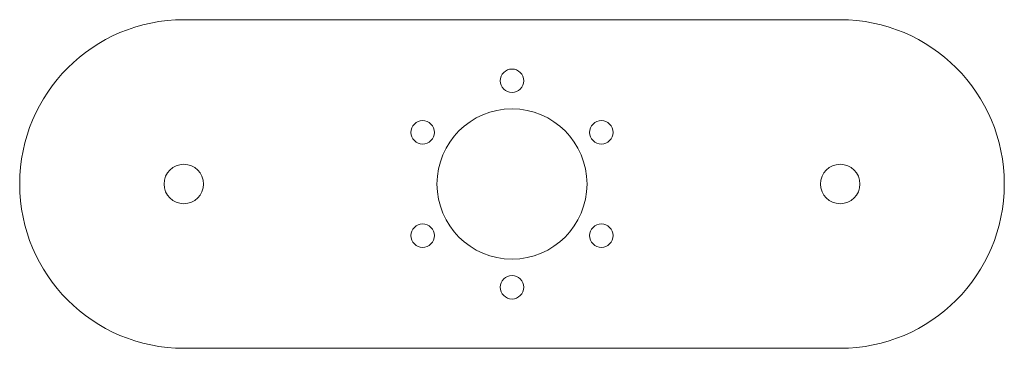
# Model space of a CAD drawing. Header units: millimetres. Extents: x -52 to 52, y -18 to 18.
import ezdxf

# ---------------------------------------------------------------- set-up
doc = ezdxf.new("R2010")
doc.units = ezdxf.units.MM

msp = doc.modelspace()

# ---------------------------------------------------------------- linework, layer by layer
at = {"color": 7, "linetype": 'Continuous', "lineweight": 15}
for p, q in [((35, 17.5), (-35, 17.5)), ((-35, -17.5), (35, -17.5))]:
    msp.add_line(p, q, dxfattribs=at)
for centre, radius in [((0, 11), 1.25), ((0, 0), 8), ((-9.53, 5.5), 1.25), ((9.53, 5.5), 1.25), ((35, 0), 2.1), ((-35, 0), 2.1), ((-9.53, -5.5), 1.25), ((9.53, -5.5), 1.25), ((0, -11), 1.25)]:
    msp.add_circle(centre, radius, dxfattribs=at)
for centre, start, end in [((-35, 0), 90, 270), ((35, 0), 270, 90)]:
    msp.add_arc(centre, 17.5, start, end, dxfattribs=at)

doc.saveas('drawing.dxf')
